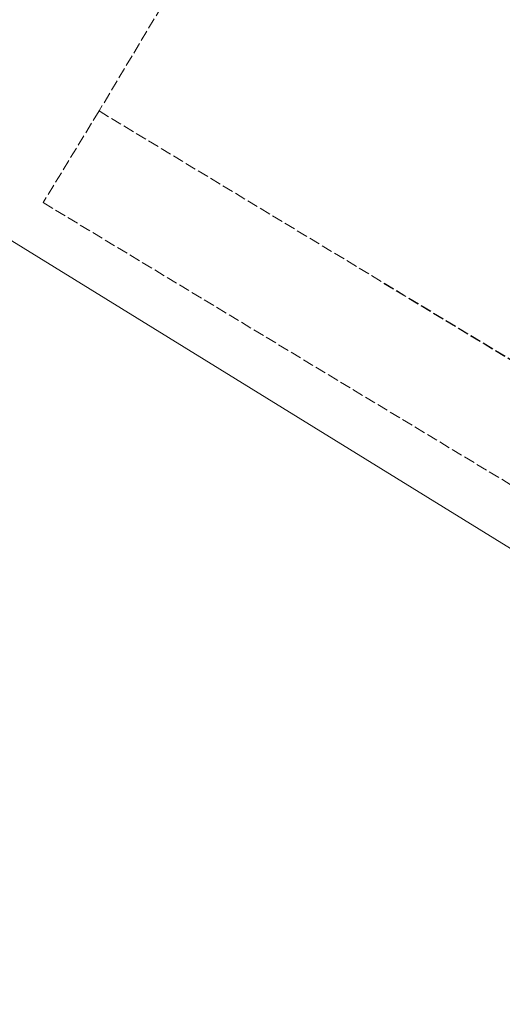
# Model space of a CAD drawing. Header units: metres. Extents: x -740 to 758, y -633 to 854.
# Tile 102 of 256: x -581 to -563, y 149 to 186. Entities that reach past the tile are written whole.
import ezdxf

# ---------------------------------------------------------------- set-up
doc = ezdxf.new("R2010")
doc.units = ezdxf.units.M
doc.header["$MEASUREMENT"] = 0
doc.linetypes.add('416_125', pattern=[0.5408, 0.416, -0.1248])
doc.layers.add('Grundkarte.LOVION', color=7, linetype='Continuous')
doc.layers.add('StromBemass.LOVION', color=7, linetype='Continuous')

msp = doc.modelspace()

# ---------------------------------------------------------------- linework, layer by layer
at = {"layer": 'Grundkarte.LOVION', "color": 253, "linetype": 'Continuous', "lineweight": 18}
for points in [[(-560.174, 180.044), (-560.404, 179.371), (-561.495, 174.506), (-562.106, 169.569), (-562.276, 165.563), (-631.855, 208.532), (-631.449, 209.222), (-633.118, 210.27), (-630.425, 214.465), (-635.912, 217.682), (-635.606, 218.185), (-625.544, 233.769)], [(-631.855, 208.532), (-562.276, 165.563), (-562.399, 162.595), (-562.102, 155.619), (-561.28, 148.429), (-559.722, 138.532), (-557.967, 128.744), (-556.264, 118.891), (-553.705, 103.594), (-552.582, 96.64), (-551.747, 91.431), (-551.314, 88.814), (-548.864, 74.039), (-546.5, 59.226), (-546.127, 56.928)]]:
    msp.add_lwpolyline(points, dxfattribs=at)
at = {"layer": 'Grundkarte.LOVION', "color": 8, "linetype": 'Continuous', "lineweight": 18}
msp.add_lwpolyline([(-672.858, 116.121), (-698.036, 130.3), (-688.042, 147.178), (-663.096, 187.685), (-643.997, 216.034), (-640.632, 213.969), (-631.855, 208.532), (-562.276, 165.563), (-562.399, 162.595), (-562.102, 155.619), (-561.28, 148.429), (-559.722, 138.532), (-557.967, 128.744), (-556.264, 118.891), (-553.705, 103.594), (-552.582, 96.64), (-671.989, 115.999)], close=True, dxfattribs=at)
msp.add_lwpolyline([(-546.127, 56.928), (-546.5, 59.226), (-548.864, 74.039), (-551.314, 88.814), (-551.747, 91.431), (-552.582, 96.64), (-553.705, 103.594), (-556.264, 118.891), (-557.967, 128.744), (-559.722, 138.532), (-561.28, 148.429), (-562.102, 155.619), (-562.399, 162.595), (-562.276, 165.563), (-562.106, 169.569), (-561.495, 174.506), (-560.404, 179.371), (-560.174, 180.044), (-560.404, 179.371), (-561.495, 174.506), (-562.106, 169.569), (-562.276, 165.563), (-631.855, 208.532)], dxfattribs=at)
at = {"layer": 'StromBemass.LOVION', "color": 7, "linetype": '416_125', "lineweight": 13}
for points in [[(-573.161, 190.744), (-575.055, 187.589), (-578.23, 182.283), (-580.319, 178.857), (-561.661, 167.588)], [(-578.23, 182.283), (-555.064, 168.278), (-554.293, 167.806), (-554.114, 168.09), (-551.291, 172.77)], [(-567.59, 175.837), (-555.072, 168.268), (-554.301, 167.796), (-554.122, 168.08), (-548.818, 176.859)]]:
    msp.add_lwpolyline(points, dxfattribs=at)

doc.saveas('drawing.dxf')
